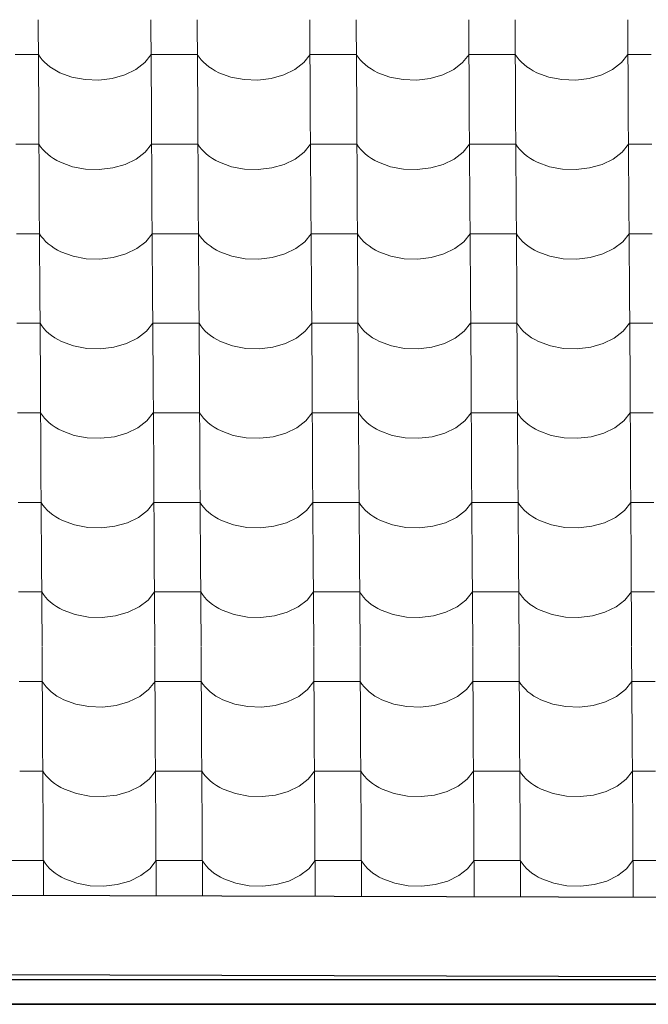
# Model space of a CAD drawing. Header units: millimetres. Extents: x -29001 to 109416, y -1251 to 13451.
# Tile 120 of 163: x -7593 to -6940, y 6987 to 8009. Entities that reach past the tile are written whole.
import ezdxf

# ---------------------------------------------------------------- set-up
doc = ezdxf.new("R2010")
doc.units = ezdxf.units.MM
doc.header["$MEASUREMENT"] = 0
for name, color, linetype in [('POHLED JIŽNÍ_1_Konstrukce - nosné', 7, 'Continuous'), ('POHLED JIŽNÍ_1_Nové_Konstrukce - krov', 7, 'Continuous'), ('POHLED JIŽNÍ_1_Nové_Konstrukce - střechy a skořepiny', 7, 'Continuous'), ('POHLED JIŽNÍ_1_Nové_Konstrukce - římsy', 7, 'Continuous'), ('POHLED JIŽNÍ_1_Nové_Výplně - Povrchové', 7, 'Continuous')]:
    doc.layers.add(name, color=color, linetype=linetype)

# ---------------------------------------------------------------- blocks, each defined once
blk = doc.blocks.new('*X1', base_point=(-31394.7, -25864.9))
at = {"layer": 'POHLED JIŽNÍ_1_Nové_Výplně - Povrchové', "color": 21, "linetype": 'Continuous', "lineweight": 20, "true_color": 0xffaaaa}
for p, q in [((-7573.4, 8009), (-7572.8, 7916.3)), ((-7456.4, 8009), (-7455.9, 7916.3)), ((-7408.4, 8009), (-7407.8, 7916.3)), ((-7291.4, 8009), (-7290.9, 7916.3)), ((-7243.4, 8009), (-7242.8, 7916.3)), ((-7126.5, 8009), (-7125.9, 7916.3)), ((-7078.4, 8009), (-7077.8, 7916.3)), ((-6961.5, 8009), (-6960.9, 7916.3)), ((-7573.2, 7972.8), (-7597.2, 7972.8)), ((-7573.2, 7972.8), (-7571.3, 7970.1)), ((-7571.3, 7970.1), (-7569.2, 7967.4)), ((-7569.2, 7967.4), (-7566.8, 7964.8)), ((-7566.8, 7964.8), (-7564.1, 7962.3)), ((-7462.8, 7964.5), (-7456.2, 7972.8)), ((-7432.2, 7972.8), (-7456.2, 7972.8)), ((-7408.2, 7972.8), (-7432.2, 7972.8)), ((-7408.2, 7972.8), (-7406.3, 7970.1)), ((-7406.3, 7970.1), (-7404.2, 7967.4)), ((-7404.2, 7967.4), (-7401.8, 7964.8)), ((-7401.8, 7964.8), (-7399.1, 7962.3)), ((-7297.8, 7964.5), (-7291.2, 7972.8)), ((-7267.2, 7972.8), (-7291.2, 7972.8)), ((-7243.2, 7972.8), (-7267.2, 7972.8)), ((-7243.2, 7972.8), (-7241.3, 7970.1)), ((-7241.3, 7970.1), (-7239.2, 7967.4)), ((-7239.2, 7967.4), (-7236.8, 7964.8)), ((-7236.8, 7964.8), (-7234.1, 7962.3)), ((-7132.8, 7964.5), (-7126.2, 7972.8)), ((-7102.2, 7972.8), (-7126.2, 7972.8)), ((-7078.2, 7972.8), (-7102.2, 7972.8)), ((-7078.2, 7972.8), (-7076.3, 7970.1)), ((-7076.3, 7970.1), (-7074.2, 7967.4)), ((-7074.2, 7967.4), (-7071.8, 7964.8)), ((-7071.8, 7964.8), (-7069.1, 7962.3)), ((-6967.8, 7964.5), (-6961.2, 7972.8)), ((-6937.2, 7972.8), (-6961.2, 7972.8)), ((-7564.1, 7962.3), (-7561.1, 7960)), ((-7561.1, 7960), (-7557.9, 7957.8)), ((-7557.9, 7957.8), (-7554.5, 7955.8)), ((-7554.5, 7955.8), (-7550.9, 7953.9)), ((-7483.5, 7951.7), (-7472.1, 7957.3)), ((-7472.1, 7957.3), (-7462.8, 7964.5)), ((-7399.1, 7962.3), (-7396.1, 7960)), ((-7396.1, 7960), (-7392.9, 7957.8)), ((-7392.9, 7957.8), (-7389.5, 7955.8)), ((-7389.5, 7955.8), (-7385.9, 7953.9)), ((-7318.5, 7951.7), (-7307.1, 7957.3)), ((-7307.1, 7957.3), (-7297.8, 7964.5)), ((-7234.1, 7962.3), (-7231.1, 7960)), ((-7231.1, 7960), (-7227.9, 7957.8)), ((-7227.9, 7957.8), (-7224.5, 7955.8)), ((-7224.5, 7955.8), (-7220.9, 7953.9)), ((-7153.5, 7951.7), (-7142.1, 7957.3)), ((-7142.1, 7957.3), (-7132.8, 7964.5)), ((-7069.1, 7962.3), (-7066.1, 7960)), ((-7066.1, 7960), (-7062.9, 7957.8)), ((-7062.9, 7957.8), (-7059.5, 7955.8)), ((-7059.5, 7955.8), (-7055.9, 7953.9)), ((-6988.5, 7951.7), (-6977.1, 7957.3)), ((-6977.1, 7957.3), (-6967.8, 7964.5)), ((-7550.9, 7953.9), (-7538.4, 7949.4)), ((-7538.4, 7949.4), (-7524.7, 7946.8)), ((-7524.7, 7946.8), (-7510.5, 7946.3)), ((-7510.5, 7946.3), (-7496.6, 7948)), ((-7496.6, 7948), (-7483.5, 7951.7)), ((-7385.9, 7953.9), (-7373.4, 7949.4)), ((-7373.4, 7949.4), (-7359.7, 7946.8)), ((-7359.7, 7946.8), (-7345.5, 7946.3)), ((-7345.5, 7946.3), (-7331.6, 7948)), ((-7331.6, 7948), (-7318.5, 7951.7)), ((-7220.9, 7953.9), (-7208.4, 7949.4)), ((-7208.4, 7949.4), (-7194.7, 7946.8)), ((-7194.7, 7946.8), (-7180.5, 7946.3)), ((-7180.5, 7946.3), (-7166.6, 7948)), ((-7166.6, 7948), (-7153.5, 7951.7)), ((-7055.9, 7953.9), (-7043.4, 7949.4)), ((-7043.4, 7949.4), (-7029.7, 7946.8)), ((-7029.7, 7946.8), (-7015.5, 7946.3)), ((-7015.5, 7946.3), (-7001.6, 7948)), ((-7001.6, 7948), (-6988.5, 7951.7)), ((-7572.8, 7916), (-7572.2, 7823.3)), ((-7455.9, 7916), (-7455.3, 7823.3)), ((-7407.8, 7916), (-7407.2, 7823.3)), ((-7290.9, 7916), (-7290.3, 7823.3)), ((-7242.8, 7916), (-7242.3, 7823.3)), ((-7125.9, 7916), (-7125.3, 7823.3)), ((-7077.8, 7916), (-7077.3, 7823.3)), ((-6960.9, 7916), (-6960.3, 7823.3)), ((-7572.6, 7879.8), (-7596.6, 7879.8)), ((-7572.6, 7879.8), (-7570.8, 7877)), ((-7570.8, 7877), (-7568.6, 7874.3)), ((-7568.6, 7874.3), (-7566.2, 7871.8)), ((-7462.3, 7871.4), (-7455.6, 7879.8)), ((-7431.6, 7879.8), (-7455.6, 7879.8)), ((-7407.6, 7879.8), (-7431.6, 7879.8)), ((-7407.6, 7879.8), (-7405.8, 7877)), ((-7405.8, 7877), (-7403.6, 7874.3)), ((-7403.6, 7874.3), (-7401.2, 7871.8)), ((-7297.3, 7871.4), (-7290.6, 7879.8)), ((-7266.6, 7879.8), (-7290.6, 7879.8)), ((-7242.6, 7879.8), (-7266.6, 7879.8)), ((-7242.6, 7879.8), (-7240.8, 7877)), ((-7240.8, 7877), (-7238.6, 7874.3)), ((-7238.6, 7874.3), (-7236.2, 7871.8)), ((-7132.3, 7871.4), (-7125.6, 7879.8)), ((-7101.6, 7879.8), (-7125.6, 7879.8)), ((-7077.6, 7879.8), (-7101.6, 7879.8)), ((-7077.6, 7879.8), (-7075.8, 7877)), ((-7075.8, 7877), (-7073.6, 7874.3)), ((-7073.6, 7874.3), (-7071.2, 7871.8)), ((-6967.3, 7871.4), (-6960.6, 7879.8)), ((-6936.6, 7879.8), (-6960.6, 7879.8)), ((-7566.2, 7871.8), (-7563.5, 7869.3)), ((-7563.5, 7869.3), (-7560.5, 7867)), ((-7560.5, 7867), (-7557.3, 7864.8)), ((-7557.3, 7864.8), (-7553.9, 7862.8)), ((-7553.9, 7862.8), (-7550.3, 7860.9)), ((-7483, 7858.7), (-7471.5, 7864.3)), ((-7471.5, 7864.3), (-7462.3, 7871.4)), ((-7401.2, 7871.8), (-7398.5, 7869.3)), ((-7398.5, 7869.3), (-7395.5, 7867)), ((-7395.5, 7867), (-7392.3, 7864.8)), ((-7392.3, 7864.8), (-7388.9, 7862.8)), ((-7388.9, 7862.8), (-7385.3, 7860.9)), ((-7318, 7858.7), (-7306.5, 7864.3)), ((-7306.5, 7864.3), (-7297.3, 7871.4)), ((-7236.2, 7871.8), (-7233.5, 7869.3)), ((-7233.5, 7869.3), (-7230.6, 7867)), ((-7230.6, 7867), (-7227.4, 7864.8)), ((-7227.4, 7864.8), (-7223.9, 7862.8)), ((-7223.9, 7862.8), (-7220.3, 7860.9)), ((-7153, 7858.7), (-7141.5, 7864.3)), ((-7141.5, 7864.3), (-7132.3, 7871.4)), ((-7071.2, 7871.8), (-7068.5, 7869.3)), ((-7068.5, 7869.3), (-7065.6, 7867)), ((-7065.6, 7867), (-7062.4, 7864.8)), ((-7062.4, 7864.8), (-7058.9, 7862.8)), ((-7058.9, 7862.8), (-7055.3, 7860.9)), ((-6988, 7858.7), (-6976.5, 7864.3)), ((-6976.5, 7864.3), (-6967.3, 7871.4)), ((-7550.3, 7860.9), (-7537.8, 7856.3)), ((-7537.8, 7856.3), (-7524.1, 7853.8)), ((-7524.1, 7853.8), (-7510, 7853.3)), ((-7510, 7853.3), (-7496, 7855)), ((-7496, 7855), (-7483, 7858.7)), ((-7385.3, 7860.9), (-7372.8, 7856.3)), ((-7372.8, 7856.3), (-7359.1, 7853.8)), ((-7359.1, 7853.8), (-7345, 7853.3)), ((-7345, 7853.3), (-7331, 7855)), ((-7331, 7855), (-7318, 7858.7)), ((-7220.3, 7860.9), (-7207.8, 7856.3)), ((-7207.8, 7856.3), (-7194.1, 7853.8)), ((-7194.1, 7853.8), (-7180, 7853.3)), ((-7180, 7853.3), (-7166, 7855)), ((-7166, 7855), (-7153, 7858.7)), ((-7055.3, 7860.9), (-7042.8, 7856.3)), ((-7042.8, 7856.3), (-7029.1, 7853.8)), ((-7029.1, 7853.8), (-7015, 7853.3)), ((-7015, 7853.3), (-7001, 7855)), ((-7001, 7855), (-6988, 7858.7)), ((-7572.2, 7823), (-7571.7, 7730.3)), ((-7455.3, 7823), (-7454.7, 7730.3)), ((-7407.2, 7823), (-7406.7, 7730.3)), ((-7290.3, 7823), (-7289.7, 7730.3)), ((-7242.3, 7823), (-7241.7, 7730.3)), ((-7125.3, 7823), (-7124.7, 7730.3)), ((-7077.3, 7823), (-7076.7, 7730.3)), ((-6960.3, 7823), (-6959.7, 7730.3)), ((-7572, 7786.8), (-7596, 7786.8)), ((-7572, 7786.8), (-7570.2, 7784)), ((-7570.2, 7784), (-7568, 7781.3)), ((-7568, 7781.3), (-7565.6, 7778.7)), ((-7461.7, 7778.4), (-7455.1, 7786.8)), ((-7431, 7786.8), (-7455.1, 7786.8)), ((-7407, 7786.8), (-7431, 7786.8)), ((-7407, 7786.8), (-7405.2, 7784)), ((-7405.2, 7784), (-7403, 7781.3)), ((-7403, 7781.3), (-7400.6, 7778.7)), ((-7296.7, 7778.4), (-7290.1, 7786.8)), ((-7266, 7786.8), (-7290.1, 7786.8)), ((-7242, 7786.8), (-7266, 7786.8)), ((-7242, 7786.8), (-7240.2, 7784)), ((-7240.2, 7784), (-7238, 7781.3)), ((-7238, 7781.3), (-7235.6, 7778.7)), ((-7131.7, 7778.4), (-7125.1, 7786.8)), ((-7101, 7786.8), (-7125.1, 7786.8)), ((-7077, 7786.8), (-7101, 7786.8)), ((-7077, 7786.8), (-7075.2, 7784)), ((-7075.2, 7784), (-7073, 7781.3)), ((-7073, 7781.3), (-7070.6, 7778.7)), ((-6966.7, 7778.4), (-6960.1, 7786.8)), ((-6936, 7786.8), (-6960.1, 7786.8)), ((-7565.6, 7778.7), (-7562.9, 7776.3)), ((-7562.9, 7776.3), (-7560, 7774)), ((-7560, 7774), (-7556.8, 7771.8)), ((-7556.8, 7771.8), (-7553.3, 7769.8)), ((-7482.4, 7765.7), (-7470.9, 7771.3)), ((-7470.9, 7771.3), (-7461.7, 7778.4)), ((-7400.6, 7778.7), (-7397.9, 7776.3)), ((-7397.9, 7776.3), (-7395, 7774)), ((-7395, 7774), (-7391.8, 7771.8)), ((-7391.8, 7771.8), (-7388.3, 7769.8)), ((-7317.4, 7765.7), (-7305.9, 7771.3)), ((-7305.9, 7771.3), (-7296.7, 7778.4)), ((-7235.6, 7778.7), (-7232.9, 7776.3)), ((-7232.9, 7776.3), (-7230, 7774)), ((-7230, 7774), (-7226.8, 7771.8)), ((-7226.8, 7771.8), (-7223.3, 7769.8)), ((-7152.4, 7765.7), (-7140.9, 7771.3)), ((-7140.9, 7771.3), (-7131.7, 7778.4)), ((-7070.6, 7778.7), (-7067.9, 7776.3)), ((-7067.9, 7776.3), (-7065, 7774)), ((-7065, 7774), (-7061.8, 7771.8)), ((-7061.8, 7771.8), (-7058.3, 7769.8)), ((-6987.4, 7765.7), (-6975.9, 7771.3)), ((-6975.9, 7771.3), (-6966.7, 7778.4)), ((-7553.3, 7769.8), (-7549.7, 7767.9)), ((-7549.7, 7767.9), (-7537.2, 7763.3)), ((-7537.2, 7763.3), (-7523.6, 7760.8)), ((-7523.6, 7760.8), (-7509.4, 7760.3)), ((-7509.4, 7760.3), (-7495.4, 7762)), ((-7495.4, 7762), (-7482.4, 7765.7)), ((-7388.3, 7769.8), (-7384.7, 7767.9)), ((-7384.7, 7767.9), (-7372.2, 7763.3)), ((-7372.2, 7763.3), (-7358.6, 7760.8)), ((-7358.6, 7760.8), (-7344.4, 7760.3)), ((-7344.4, 7760.3), (-7330.4, 7762)), ((-7330.4, 7762), (-7317.4, 7765.7)), ((-7223.3, 7769.8), (-7219.7, 7767.9)), ((-7219.7, 7767.9), (-7207.2, 7763.3)), ((-7207.2, 7763.3), (-7193.6, 7760.8)), ((-7193.6, 7760.8), (-7179.4, 7760.3)), ((-7179.4, 7760.3), (-7165.4, 7762)), ((-7165.4, 7762), (-7152.4, 7765.7)), ((-7058.3, 7769.8), (-7054.7, 7767.9)), ((-7054.7, 7767.9), (-7042.2, 7763.3)), ((-7042.2, 7763.3), (-7028.6, 7760.8)), ((-7028.6, 7760.8), (-7014.4, 7760.3)), ((-7014.4, 7760.3), (-7000.4, 7762)), ((-7000.4, 7762), (-6987.4, 7765.7)), ((-7571.7, 7730), (-7571.1, 7637.3)), ((-7454.7, 7730), (-7454.1, 7637.3)), ((-7406.7, 7730), (-7406.1, 7637.3)), ((-7289.7, 7730), (-7289.1, 7637.3)), ((-7241.7, 7730), (-7241.1, 7637.3)), ((-7124.7, 7730), (-7124.1, 7637.3)), ((-7076.7, 7730), (-7076.1, 7637.3)), ((-6959.7, 7730), (-6959.1, 7637.3)), ((-7571.4, 7693.8), (-7595.5, 7693.8)), ((-7571.4, 7693.8), (-7569.6, 7691)), ((-7569.6, 7691), (-7567.5, 7688.3)), ((-7461.1, 7685.4), (-7454.5, 7693.8)), ((-7430.5, 7693.8), (-7454.5, 7693.8)), ((-7406.4, 7693.8), (-7430.5, 7693.8)), ((-7406.4, 7693.8), (-7404.6, 7691)), ((-7404.6, 7691), (-7402.5, 7688.3)), ((-7296.1, 7685.4), (-7289.5, 7693.8)), ((-7265.5, 7693.8), (-7289.5, 7693.8)), ((-7241.4, 7693.8), (-7265.5, 7693.8)), ((-7241.4, 7693.8), (-7239.6, 7691)), ((-7239.6, 7691), (-7237.5, 7688.3)), ((-7131.1, 7685.4), (-7124.5, 7693.8)), ((-7100.5, 7693.8), (-7124.5, 7693.8)), ((-7076.4, 7693.8), (-7100.5, 7693.8)), ((-7076.4, 7693.8), (-7074.6, 7691)), ((-7074.6, 7691), (-7072.5, 7688.3)), ((-6966.1, 7685.4), (-6959.5, 7693.8)), ((-6935.5, 7693.8), (-6959.5, 7693.8)), ((-7567.5, 7688.3), (-7565, 7685.7)), ((-7565, 7685.7), (-7562.3, 7683.3)), ((-7562.3, 7683.3), (-7559.4, 7680.9)), ((-7559.4, 7680.9), (-7556.2, 7678.8)), ((-7556.2, 7678.8), (-7552.8, 7676.8)), ((-7470.4, 7678.3), (-7461.1, 7685.4)), ((-7402.5, 7688.3), (-7400, 7685.7)), ((-7400, 7685.7), (-7397.3, 7683.3)), ((-7397.3, 7683.3), (-7394.4, 7680.9)), ((-7394.4, 7680.9), (-7391.2, 7678.8)), ((-7391.2, 7678.8), (-7387.8, 7676.8)), ((-7305.4, 7678.3), (-7296.1, 7685.4)), ((-7237.5, 7688.3), (-7235, 7685.7)), ((-7235, 7685.7), (-7232.3, 7683.3)), ((-7232.3, 7683.3), (-7229.4, 7680.9)), ((-7229.4, 7680.9), (-7226.2, 7678.8)), ((-7226.2, 7678.8), (-7222.8, 7676.8)), ((-7140.4, 7678.3), (-7131.1, 7685.4)), ((-7072.5, 7688.3), (-7070, 7685.7)), ((-7070, 7685.7), (-7067.3, 7683.3)), ((-7067.3, 7683.3), (-7064.4, 7680.9)), ((-7064.4, 7680.9), (-7061.2, 7678.8)), ((-7061.2, 7678.8), (-7057.8, 7676.8)), ((-6975.4, 7678.3), (-6966.1, 7685.4)), ((-7552.8, 7676.8), (-7549.1, 7674.9)), ((-7549.1, 7674.9), (-7536.7, 7670.3)), ((-7536.7, 7670.3), (-7523, 7667.7)), ((-7508.8, 7667.3), (-7494.8, 7668.9)), ((-7494.8, 7668.9), (-7481.8, 7672.7)), ((-7481.8, 7672.7), (-7470.4, 7678.3)), ((-7387.8, 7676.8), (-7384.1, 7674.9)), ((-7384.1, 7674.9), (-7371.7, 7670.3)), ((-7371.7, 7670.3), (-7358, 7667.7)), ((-7343.8, 7667.3), (-7329.8, 7668.9)), ((-7329.8, 7668.9), (-7316.8, 7672.7)), ((-7316.8, 7672.7), (-7305.4, 7678.3)), ((-7222.8, 7676.8), (-7219.1, 7674.9)), ((-7219.1, 7674.9), (-7206.7, 7670.3)), ((-7206.7, 7670.3), (-7193, 7667.7)), ((-7178.8, 7667.3), (-7164.8, 7668.9)), ((-7164.8, 7668.9), (-7151.8, 7672.7)), ((-7151.8, 7672.7), (-7140.4, 7678.3)), ((-7057.8, 7676.8), (-7054.1, 7674.9)), ((-7054.1, 7674.9), (-7041.7, 7670.3)), ((-7041.7, 7670.3), (-7028, 7667.7)), ((-7013.8, 7667.3), (-6999.8, 7668.9)), ((-6999.8, 7668.9), (-6986.8, 7672.7)), ((-6986.8, 7672.7), (-6975.4, 7678.3)), ((-7523, 7667.7), (-7508.8, 7667.3)), ((-7358, 7667.7), (-7343.8, 7667.3)), ((-7193, 7667.7), (-7178.8, 7667.3)), ((-7028, 7667.7), (-7013.8, 7667.3)), ((-7571.1, 7637), (-7570.5, 7544.3)), ((-7454.1, 7637), (-7453.5, 7544.3)), ((-7406.1, 7637), (-7405.5, 7544.3)), ((-7289.1, 7637), (-7288.5, 7544.3)), ((-7241.1, 7637), (-7240.5, 7544.3)), ((-7124.1, 7637), (-7123.5, 7544.3)), ((-7076.1, 7637), (-7075.5, 7544.3)), ((-6959.1, 7637), (-6958.5, 7544.3)), ((-7570.9, 7600.8), (-7594.9, 7600.8)), ((-7570.9, 7600.8), (-7569, 7598)), ((-7569, 7598), (-7566.9, 7595.3)), ((-7460.5, 7592.4), (-7453.9, 7600.8)), ((-7429.9, 7600.8), (-7453.9, 7600.8)), ((-7405.9, 7600.8), (-7429.9, 7600.8)), ((-7405.9, 7600.8), (-7404, 7598)), ((-7404, 7598), (-7401.9, 7595.3)), ((-7295.5, 7592.4), (-7288.9, 7600.8)), ((-7264.9, 7600.8), (-7288.9, 7600.8)), ((-7240.9, 7600.8), (-7264.9, 7600.8)), ((-7240.9, 7600.8), (-7239, 7598)), ((-7239, 7598), (-7236.9, 7595.3)), ((-7130.5, 7592.4), (-7123.9, 7600.8)), ((-7099.9, 7600.8), (-7123.9, 7600.8)), ((-7075.9, 7600.8), (-7099.9, 7600.8)), ((-7075.9, 7600.8), (-7074, 7598)), ((-7074, 7598), (-7071.9, 7595.3)), ((-6965.5, 7592.4), (-6958.9, 7600.8)), ((-6934.9, 7600.8), (-6958.9, 7600.8)), ((-7566.9, 7595.3), (-7564.5, 7592.7)), ((-7564.5, 7592.7), (-7561.8, 7590.3)), ((-7561.8, 7590.3), (-7558.8, 7587.9)), ((-7558.8, 7587.9), (-7555.6, 7585.8)), ((-7469.8, 7585.2), (-7460.5, 7592.4)), ((-7401.9, 7595.3), (-7399.5, 7592.7)), ((-7399.5, 7592.7), (-7396.8, 7590.3)), ((-7396.8, 7590.3), (-7393.8, 7587.9)), ((-7393.8, 7587.9), (-7390.6, 7585.8)), ((-7304.8, 7585.2), (-7295.5, 7592.4)), ((-7236.9, 7595.3), (-7234.5, 7592.7)), ((-7234.5, 7592.7), (-7231.8, 7590.3)), ((-7231.8, 7590.3), (-7228.8, 7587.9)), ((-7228.8, 7587.9), (-7225.6, 7585.8)), ((-7139.8, 7585.2), (-7130.5, 7592.4)), ((-7071.9, 7595.3), (-7069.5, 7592.7)), ((-7069.5, 7592.7), (-7066.8, 7590.3)), ((-7066.8, 7590.3), (-7063.8, 7587.9)), ((-7063.8, 7587.9), (-7060.6, 7585.8)), ((-6974.8, 7585.2), (-6965.5, 7592.4)), ((-7555.6, 7585.8), (-7552.2, 7583.7)), ((-7552.2, 7583.7), (-7548.5, 7581.9)), ((-7548.5, 7581.9), (-7536.1, 7577.3)), ((-7536.1, 7577.3), (-7522.4, 7574.7)), ((-7494.3, 7575.9), (-7481.2, 7579.7)), ((-7481.2, 7579.7), (-7469.8, 7585.2)), ((-7390.6, 7585.8), (-7387.2, 7583.7)), ((-7387.2, 7583.7), (-7383.5, 7581.9)), ((-7383.5, 7581.9), (-7371.1, 7577.3)), ((-7371.1, 7577.3), (-7357.4, 7574.7)), ((-7329.3, 7575.9), (-7316.2, 7579.7)), ((-7316.2, 7579.7), (-7304.8, 7585.2)), ((-7225.6, 7585.8), (-7222.2, 7583.7)), ((-7222.2, 7583.7), (-7218.6, 7581.9)), ((-7218.6, 7581.9), (-7206.1, 7577.3)), ((-7206.1, 7577.3), (-7192.4, 7574.7)), ((-7164.3, 7575.9), (-7151.2, 7579.7)), ((-7151.2, 7579.7), (-7139.8, 7585.2)), ((-7060.6, 7585.8), (-7057.2, 7583.7)), ((-7057.2, 7583.7), (-7053.6, 7581.9)), ((-7053.6, 7581.9), (-7041.1, 7577.3)), ((-7041.1, 7577.3), (-7027.4, 7574.7)), ((-6999.3, 7575.9), (-6986.2, 7579.7)), ((-6986.2, 7579.7), (-6974.8, 7585.2)), ((-7522.4, 7574.7), (-7508.2, 7574.3)), ((-7508.2, 7574.3), (-7494.3, 7575.9)), ((-7357.4, 7574.7), (-7343.2, 7574.3)), ((-7343.2, 7574.3), (-7329.3, 7575.9)), ((-7192.4, 7574.7), (-7178.2, 7574.3)), ((-7178.2, 7574.3), (-7164.3, 7575.9)), ((-7027.4, 7574.7), (-7013.2, 7574.3)), ((-7013.2, 7574.3), (-6999.3, 7575.9)), ((-7570.5, 7544), (-7569.9, 7451.3)), ((-7453.5, 7544), (-7453, 7451.3)), ((-7405.5, 7544), (-7404.9, 7451.3)), ((-7288.5, 7544), (-7288, 7451.3)), ((-7240.5, 7544), (-7239.9, 7451.3)), ((-7123.5, 7544), (-7123, 7451.3)), ((-7075.5, 7544), (-7074.9, 7451.3)), ((-6958.5, 7544), (-6958, 7451.3)), ((-7570.3, 7507.8), (-7594.3, 7507.8)), ((-7570.3, 7507.8), (-7568.4, 7505)), ((-7568.4, 7505), (-7566.3, 7502.3)), ((-7459.9, 7499.4), (-7453.3, 7507.8)), ((-7429.3, 7507.8), (-7453.3, 7507.8)), ((-7405.3, 7507.8), (-7429.3, 7507.8)), ((-7405.3, 7507.8), (-7403.4, 7505)), ((-7403.4, 7505), (-7401.3, 7502.3)), ((-7294.9, 7499.4), (-7288.3, 7507.8)), ((-7264.3, 7507.8), (-7288.3, 7507.8)), ((-7240.3, 7507.8), (-7264.3, 7507.8)), ((-7240.3, 7507.8), (-7238.4, 7505)), ((-7238.4, 7505), (-7236.3, 7502.3)), ((-7129.9, 7499.4), (-7123.3, 7507.8)), ((-7099.3, 7507.8), (-7123.3, 7507.8)), ((-7075.3, 7507.8), (-7099.3, 7507.8)), ((-7075.3, 7507.8), (-7073.4, 7505)), ((-7073.4, 7505), (-7071.3, 7502.3)), ((-6964.9, 7499.4), (-6958.3, 7507.8)), ((-6934.3, 7507.8), (-6958.3, 7507.8)), ((-7566.3, 7502.3), (-7563.9, 7499.7)), ((-7563.9, 7499.7), (-7561.2, 7497.3)), ((-7561.2, 7497.3), (-7558.2, 7494.9)), ((-7558.2, 7494.9), (-7555, 7492.8)), ((-7469.2, 7492.2), (-7459.9, 7499.4)), ((-7401.3, 7502.3), (-7398.9, 7499.7)), ((-7398.9, 7499.7), (-7396.2, 7497.3)), ((-7396.2, 7497.3), (-7393.2, 7494.9)), ((-7393.2, 7494.9), (-7390, 7492.8)), ((-7304.2, 7492.2), (-7294.9, 7499.4)), ((-7236.3, 7502.3), (-7233.9, 7499.7)), ((-7233.9, 7499.7), (-7231.2, 7497.3)), ((-7231.2, 7497.3), (-7228.2, 7494.9)), ((-7228.2, 7494.9), (-7225, 7492.8)), ((-7139.2, 7492.2), (-7129.9, 7499.4)), ((-7071.3, 7502.3), (-7068.9, 7499.7)), ((-7068.9, 7499.7), (-7066.2, 7497.3)), ((-7066.2, 7497.3), (-7063.2, 7494.9)), ((-7063.2, 7494.9), (-7060, 7492.8)), ((-6974.2, 7492.2), (-6964.9, 7499.4)), ((-7555, 7492.8), (-7551.6, 7490.7)), ((-7551.6, 7490.7), (-7548, 7488.9)), ((-7548, 7488.9), (-7535.5, 7484.3)), ((-7535.5, 7484.3), (-7521.8, 7481.7)), ((-7493.7, 7482.9), (-7480.6, 7486.6)), ((-7480.6, 7486.6), (-7469.2, 7492.2)), ((-7390, 7492.8), (-7386.6, 7490.7)), ((-7386.6, 7490.7), (-7383, 7488.9)), ((-7383, 7488.9), (-7370.5, 7484.3)), ((-7370.5, 7484.3), (-7356.8, 7481.7)), ((-7328.7, 7482.9), (-7315.6, 7486.6)), ((-7315.6, 7486.6), (-7304.2, 7492.2)), ((-7225, 7492.8), (-7221.6, 7490.7)), ((-7221.6, 7490.7), (-7218, 7488.9)), ((-7218, 7488.9), (-7205.5, 7484.3)), ((-7205.5, 7484.3), (-7191.8, 7481.7)), ((-7163.7, 7482.9), (-7150.6, 7486.6)), ((-7150.6, 7486.6), (-7139.2, 7492.2)), ((-7060, 7492.8), (-7056.6, 7490.7)), ((-7056.6, 7490.7), (-7053, 7488.9)), ((-7053, 7488.9), (-7040.5, 7484.3)), ((-7040.5, 7484.3), (-7026.8, 7481.7)), ((-6998.7, 7482.9), (-6985.6, 7486.6)), ((-6985.6, 7486.6), (-6974.2, 7492.2)), ((-7521.8, 7481.7), (-7507.6, 7481.3)), ((-7507.6, 7481.3), (-7493.7, 7482.9)), ((-7356.8, 7481.7), (-7342.6, 7481.3)), ((-7342.6, 7481.3), (-7328.7, 7482.9)), ((-7191.8, 7481.7), (-7177.6, 7481.3)), ((-7177.6, 7481.3), (-7163.7, 7482.9)), ((-7026.8, 7481.7), (-7012.6, 7481.3)), ((-7012.6, 7481.3), (-6998.7, 7482.9)), ((-7569.9, 7450.9), (-7569.3, 7358.3)), ((-7453, 7450.9), (-7452.4, 7358.3)), ((-7404.9, 7450.9), (-7404.3, 7358.3)), ((-7288, 7450.9), (-7287.4, 7358.3)), ((-7239.9, 7450.9), (-7239.3, 7358.3)), ((-7123, 7450.9), (-7122.4, 7358.3)), ((-7074.9, 7450.9), (-7074.3, 7358.3)), ((-6958, 7450.9), (-6957.4, 7358.3)), ((-7569.7, 7414.8), (-7593.7, 7414.8)), ((-7569.7, 7414.8), (-7567.9, 7412)), ((-7459.3, 7406.4), (-7452.7, 7414.8)), ((-7428.7, 7414.8), (-7452.7, 7414.8)), ((-7404.7, 7414.8), (-7428.7, 7414.8)), ((-7404.7, 7414.8), (-7402.9, 7412)), ((-7294.3, 7406.4), (-7287.7, 7414.8)), ((-7263.7, 7414.8), (-7287.7, 7414.8)), ((-7239.7, 7414.8), (-7263.7, 7414.8)), ((-7239.7, 7414.8), (-7237.9, 7412)), ((-7129.4, 7406.4), (-7122.7, 7414.8)), ((-7098.7, 7414.8), (-7122.7, 7414.8)), ((-7074.7, 7414.8), (-7098.7, 7414.8)), ((-7074.7, 7414.8), (-7072.9, 7412)), ((-6964.4, 7406.4), (-6957.7, 7414.8)), ((-6933.7, 7414.8), (-6957.7, 7414.8)), ((-7567.9, 7412), (-7565.7, 7409.3)), ((-7565.7, 7409.3), (-7563.3, 7406.7)), ((-7563.3, 7406.7), (-7560.6, 7404.2)), ((-7560.6, 7404.2), (-7557.6, 7401.9)), ((-7468.6, 7399.2), (-7459.3, 7406.4)), ((-7402.9, 7412), (-7400.7, 7409.3)), ((-7400.7, 7409.3), (-7398.3, 7406.7)), ((-7398.3, 7406.7), (-7395.6, 7404.2)), ((-7395.6, 7404.2), (-7392.6, 7401.9)), ((-7303.6, 7399.2), (-7294.3, 7406.4)), ((-7237.9, 7412), (-7235.7, 7409.3)), ((-7235.7, 7409.3), (-7233.3, 7406.7)), ((-7233.3, 7406.7), (-7230.6, 7404.2)), ((-7230.6, 7404.2), (-7227.6, 7401.9)), ((-7138.6, 7399.2), (-7129.4, 7406.4)), ((-7072.9, 7412), (-7070.7, 7409.3)), ((-7070.7, 7409.3), (-7068.3, 7406.7)), ((-7068.3, 7406.7), (-7065.6, 7404.2)), ((-7065.6, 7404.2), (-7062.6, 7401.9)), ((-6973.6, 7399.2), (-6964.4, 7406.4)), ((-7557.6, 7401.9), (-7554.4, 7399.7)), ((-7554.4, 7399.7), (-7551, 7397.7)), ((-7551, 7397.7), (-7547.4, 7395.9)), ((-7547.4, 7395.9), (-7534.9, 7391.3)), ((-7493.1, 7389.9), (-7480.1, 7393.6)), ((-7480.1, 7393.6), (-7468.6, 7399.2)), ((-7392.6, 7401.9), (-7389.4, 7399.7)), ((-7389.4, 7399.7), (-7386, 7397.7)), ((-7386, 7397.7), (-7382.4, 7395.9)), ((-7382.4, 7395.9), (-7369.9, 7391.3)), ((-7328.1, 7389.9), (-7315.1, 7393.6)), ((-7315.1, 7393.6), (-7303.6, 7399.2)), ((-7227.6, 7401.9), (-7224.4, 7399.7)), ((-7224.4, 7399.7), (-7221, 7397.7)), ((-7221, 7397.7), (-7217.4, 7395.9)), ((-7217.4, 7395.9), (-7204.9, 7391.3)), ((-7163.1, 7389.9), (-7150.1, 7393.6)), ((-7150.1, 7393.6), (-7138.6, 7399.2)), ((-7062.6, 7401.9), (-7059.4, 7399.7)), ((-7059.4, 7399.7), (-7056, 7397.7)), ((-7056, 7397.7), (-7052.4, 7395.9)), ((-7052.4, 7395.9), (-7039.9, 7391.3)), ((-6998.1, 7389.9), (-6985.1, 7393.6)), ((-6985.1, 7393.6), (-6973.6, 7399.2)), ((-7534.9, 7391.3), (-7521.2, 7388.7)), ((-7521.2, 7388.7), (-7507.1, 7388.2)), ((-7507.1, 7388.2), (-7493.1, 7389.9)), ((-7369.9, 7391.3), (-7356.2, 7388.7)), ((-7356.2, 7388.7), (-7342.1, 7388.2)), ((-7342.1, 7388.2), (-7328.1, 7389.9)), ((-7204.9, 7391.3), (-7191.2, 7388.7)), ((-7191.2, 7388.7), (-7177.1, 7388.2)), ((-7177.1, 7388.2), (-7163.1, 7389.9)), ((-7039.9, 7391.3), (-7026.2, 7388.7)), ((-7026.2, 7388.7), (-7012.1, 7388.2)), ((-7012.1, 7388.2), (-6998.1, 7389.9)), ((-7569.3, 7357.9), (-7568.8, 7265.3)), ((-7452.4, 7357.9), (-7451.8, 7265.3)), ((-7404.3, 7357.9), (-7403.8, 7265.3)), ((-7287.4, 7357.9), (-7286.8, 7265.3)), ((-7239.3, 7357.9), (-7238.8, 7265.3)), ((-7122.4, 7357.9), (-7121.8, 7265.3)), ((-7074.3, 7357.9), (-7073.8, 7265.3)), ((-6957.4, 7357.9), (-6956.8, 7265.3)), ((-7569.1, 7321.8), (-7593.1, 7321.8)), ((-7569.1, 7321.8), (-7567.3, 7319)), ((-7458.8, 7313.4), (-7452.1, 7321.8)), ((-7428.1, 7321.8), (-7452.1, 7321.8)), ((-7404.1, 7321.8), (-7428.1, 7321.8)), ((-7404.1, 7321.8), (-7402.3, 7319)), ((-7293.8, 7313.4), (-7287.2, 7321.8)), ((-7263.1, 7321.8), (-7287.2, 7321.8)), ((-7239.1, 7321.8), (-7263.1, 7321.8)), ((-7239.1, 7321.8), (-7237.3, 7319)), ((-7128.8, 7313.4), (-7122.2, 7321.8)), ((-7098.1, 7321.8), (-7122.2, 7321.8)), ((-7074.1, 7321.8), (-7098.1, 7321.8)), ((-7074.1, 7321.8), (-7072.3, 7319)), ((-6963.8, 7313.4), (-6957.2, 7321.8)), ((-6933.1, 7321.8), (-6957.2, 7321.8)), ((-7567.3, 7319), (-7565.1, 7316.3)), ((-7565.1, 7316.3), (-7562.7, 7313.7)), ((-7562.7, 7313.7), (-7560, 7311.2)), ((-7560, 7311.2), (-7557.1, 7308.9)), ((-7468, 7306.2), (-7458.8, 7313.4)), ((-7402.3, 7319), (-7400.1, 7316.3)), ((-7400.1, 7316.3), (-7397.7, 7313.7)), ((-7397.7, 7313.7), (-7395, 7311.2)), ((-7395, 7311.2), (-7392.1, 7308.9)), ((-7303, 7306.2), (-7293.8, 7313.4)), ((-7237.3, 7319), (-7235.1, 7316.3)), ((-7235.1, 7316.3), (-7232.7, 7313.7)), ((-7232.7, 7313.7), (-7230, 7311.2)), ((-7230, 7311.2), (-7227.1, 7308.9)), ((-7138, 7306.2), (-7128.8, 7313.4)), ((-7072.3, 7319), (-7070.1, 7316.3)), ((-7070.1, 7316.3), (-7067.7, 7313.7)), ((-7067.7, 7313.7), (-7065, 7311.2)), ((-7065, 7311.2), (-7062.1, 7308.9)), ((-6973, 7306.2), (-6963.8, 7313.4)), ((-7557.1, 7308.9), (-7553.9, 7306.7)), ((-7553.9, 7306.7), (-7550.4, 7304.7)), ((-7550.4, 7304.7), (-7546.8, 7302.9)), ((-7546.8, 7302.9), (-7534.3, 7298.3)), ((-7492.5, 7296.9), (-7479.5, 7300.6)), ((-7479.5, 7300.6), (-7468, 7306.2)), ((-7392.1, 7308.9), (-7388.9, 7306.7)), ((-7388.9, 7306.7), (-7385.4, 7304.7)), ((-7385.4, 7304.7), (-7381.8, 7302.9)), ((-7381.8, 7302.9), (-7369.3, 7298.3)), ((-7327.5, 7296.9), (-7314.5, 7300.6)), ((-7314.5, 7300.6), (-7303, 7306.2)), ((-7227.1, 7308.9), (-7223.9, 7306.7)), ((-7223.9, 7306.7), (-7220.4, 7304.7)), ((-7220.4, 7304.7), (-7216.8, 7302.9)), ((-7216.8, 7302.9), (-7204.3, 7298.3)), ((-7162.5, 7296.9), (-7149.5, 7300.6)), ((-7149.5, 7300.6), (-7138, 7306.2)), ((-7062.1, 7308.9), (-7058.9, 7306.7)), ((-7058.9, 7306.7), (-7055.4, 7304.7)), ((-7055.4, 7304.7), (-7051.8, 7302.9)), ((-7051.8, 7302.9), (-7039.3, 7298.3)), ((-6997.5, 7296.9), (-6984.5, 7300.6)), ((-6984.5, 7300.6), (-6973, 7306.2)), ((-7534.3, 7298.3), (-7520.7, 7295.7)), ((-7520.7, 7295.7), (-7506.5, 7295.2)), ((-7506.5, 7295.2), (-7492.5, 7296.9)), ((-7369.3, 7298.3), (-7355.7, 7295.7)), ((-7355.7, 7295.7), (-7341.5, 7295.2)), ((-7341.5, 7295.2), (-7327.5, 7296.9)), ((-7204.3, 7298.3), (-7190.7, 7295.7)), ((-7190.7, 7295.7), (-7176.5, 7295.2)), ((-7176.5, 7295.2), (-7162.5, 7296.9)), ((-7039.3, 7298.3), (-7025.7, 7295.7)), ((-7025.7, 7295.7), (-7011.5, 7295.2)), ((-7011.5, 7295.2), (-6997.5, 7296.9)), ((-7568.8, 7264.9), (-7568.2, 7172.3)), ((-7451.8, 7264.9), (-7451.2, 7172.3)), ((-7403.8, 7264.9), (-7403.2, 7172.3)), ((-7286.8, 7264.9), (-7286.2, 7172.3)), ((-7238.8, 7264.9), (-7238.2, 7172.3)), ((-7121.8, 7264.9), (-7121.2, 7172.3)), ((-7073.8, 7264.9), (-7073.2, 7172.3)), ((-6956.8, 7264.9), (-6956.2, 7172.3)), ((-7568.5, 7228.8), (-7592.5, 7228.8)), ((-7568.5, 7228.8), (-7566.7, 7226)), ((-7458.2, 7220.4), (-7451.6, 7228.8)), ((-7427.5, 7228.8), (-7451.6, 7228.8)), ((-7403.5, 7228.8), (-7427.5, 7228.8)), ((-7403.5, 7228.8), (-7401.7, 7226)), ((-7293.2, 7220.4), (-7286.6, 7228.8)), ((-7262.6, 7228.8), (-7286.6, 7228.8)), ((-7238.5, 7228.8), (-7262.6, 7228.8)), ((-7238.5, 7228.8), (-7236.7, 7226)), ((-7128.2, 7220.4), (-7121.6, 7228.8)), ((-7097.6, 7228.8), (-7121.6, 7228.8)), ((-7073.5, 7228.8), (-7097.6, 7228.8)), ((-7073.5, 7228.8), (-7071.7, 7226)), ((-6963.2, 7220.4), (-6956.6, 7228.8)), ((-6932.6, 7228.8), (-6956.6, 7228.8)), ((-7566.7, 7226), (-7564.6, 7223.3)), ((-7564.6, 7223.3), (-7562.1, 7220.7)), ((-7562.1, 7220.7), (-7559.4, 7218.2)), ((-7467.4, 7213.2), (-7458.2, 7220.4)), ((-7401.7, 7226), (-7399.6, 7223.3)), ((-7399.6, 7223.3), (-7397.1, 7220.7)), ((-7397.1, 7220.7), (-7394.4, 7218.2)), ((-7302.4, 7213.2), (-7293.2, 7220.4)), ((-7236.7, 7226), (-7234.6, 7223.3)), ((-7234.6, 7223.3), (-7232.1, 7220.7)), ((-7232.1, 7220.7), (-7229.4, 7218.2)), ((-7137.5, 7213.2), (-7128.2, 7220.4)), ((-7071.7, 7226), (-7069.6, 7223.3)), ((-7069.6, 7223.3), (-7067.1, 7220.7)), ((-7067.1, 7220.7), (-7064.4, 7218.2)), ((-6972.5, 7213.2), (-6963.2, 7220.4)), ((-7559.4, 7218.2), (-7556.5, 7215.9)), ((-7556.5, 7215.9), (-7553.3, 7213.7)), ((-7553.3, 7213.7), (-7549.9, 7211.7)), ((-7549.9, 7211.7), (-7546.2, 7209.9)), ((-7546.2, 7209.9), (-7533.7, 7205.3)), ((-7478.9, 7207.6), (-7467.4, 7213.2)), ((-7394.4, 7218.2), (-7391.5, 7215.9)), ((-7391.5, 7215.9), (-7388.3, 7213.7)), ((-7388.3, 7213.7), (-7384.9, 7211.7)), ((-7384.9, 7211.7), (-7381.2, 7209.9)), ((-7381.2, 7209.9), (-7368.7, 7205.3)), ((-7313.9, 7207.6), (-7302.4, 7213.2)), ((-7229.4, 7218.2), (-7226.5, 7215.9)), ((-7226.5, 7215.9), (-7223.3, 7213.7)), ((-7223.3, 7213.7), (-7219.9, 7211.7)), ((-7219.9, 7211.7), (-7216.2, 7209.9)), ((-7216.2, 7209.9), (-7203.8, 7205.3)), ((-7148.9, 7207.6), (-7137.5, 7213.2)), ((-7064.4, 7218.2), (-7061.5, 7215.9)), ((-7061.5, 7215.9), (-7058.3, 7213.7)), ((-7058.3, 7213.7), (-7054.9, 7211.7)), ((-7054.9, 7211.7), (-7051.2, 7209.9)), ((-7051.2, 7209.9), (-7038.8, 7205.3)), ((-6983.9, 7207.6), (-6972.5, 7213.2)), ((-7533.7, 7205.3), (-7520.1, 7202.7)), ((-7520.1, 7202.7), (-7505.9, 7202.2)), ((-7505.9, 7202.2), (-7491.9, 7203.9)), ((-7491.9, 7203.9), (-7478.9, 7207.6)), ((-7368.7, 7205.3), (-7355.1, 7202.7)), ((-7355.1, 7202.7), (-7340.9, 7202.2)), ((-7340.9, 7202.2), (-7326.9, 7203.9)), ((-7326.9, 7203.9), (-7313.9, 7207.6)), ((-7203.8, 7205.3), (-7190.1, 7202.7)), ((-7190.1, 7202.7), (-7175.9, 7202.2)), ((-7175.9, 7202.2), (-7161.9, 7203.9)), ((-7161.9, 7203.9), (-7148.9, 7207.6)), ((-7038.8, 7205.3), (-7025.1, 7202.7)), ((-7025.1, 7202.7), (-7010.9, 7202.2)), ((-7010.9, 7202.2), (-6996.9, 7203.9)), ((-6996.9, 7203.9), (-6983.9, 7207.6)), ((-7568.2, 7171.9), (-7567.7, 7099.7)), ((-7451.2, 7171.9), (-7450.8, 7099.4)), ((-7403.2, 7171.9), (-7402.7, 7099.3)), ((-7286.2, 7171.9), (-7285.8, 7099)), ((-7238.2, 7171.9), (-7237.7, 7098.8)), ((-7121.2, 7171.9), (-7120.8, 7098.5)), ((-7073.2, 7171.9), (-7072.7, 7098.4)), ((-6956.2, 7171.9), (-6955.8, 7098.1)), ((-7592, 7135.8), (-7616, 7135.8)), ((-7567.9, 7135.8), (-7592, 7135.8)), ((-7567.9, 7135.8), (-7566.1, 7133)), ((-7566.1, 7133), (-7564, 7130.3)), ((-7564, 7130.3), (-7561.5, 7127.7)), ((-7561.5, 7127.7), (-7558.8, 7125.2)), ((-7466.9, 7120.2), (-7457.6, 7127.4)), ((-7457.6, 7127.4), (-7451, 7135.8)), ((-7427, 7135.8), (-7451, 7135.8)), ((-7403, 7135.8), (-7427, 7135.8)), ((-7403, 7135.8), (-7401.1, 7133)), ((-7401.1, 7133), (-7399, 7130.3)), ((-7399, 7130.3), (-7396.5, 7127.7)), ((-7396.5, 7127.7), (-7393.9, 7125.2)), ((-7301.9, 7120.2), (-7292.6, 7127.4)), ((-7292.6, 7127.4), (-7286, 7135.8)), ((-7262, 7135.8), (-7286, 7135.8)), ((-7238, 7135.8), (-7262, 7135.8)), ((-7238, 7135.8), (-7236.1, 7133)), ((-7236.1, 7133), (-7234, 7130.3)), ((-7234, 7130.3), (-7231.6, 7127.7)), ((-7231.6, 7127.7), (-7228.9, 7125.2)), ((-7136.9, 7120.2), (-7127.6, 7127.4)), ((-7127.6, 7127.4), (-7121, 7135.8)), ((-7097, 7135.8), (-7121, 7135.8)), ((-7073, 7135.8), (-7097, 7135.8)), ((-7073, 7135.8), (-7071.1, 7133)), ((-7071.1, 7133), (-7069, 7130.3)), ((-7069, 7130.3), (-7066.6, 7127.7)), ((-7066.6, 7127.7), (-7063.9, 7125.2)), ((-6971.9, 7120.2), (-6962.6, 7127.4)), ((-6962.6, 7127.4), (-6956, 7135.8)), ((-6932, 7135.8), (-6956, 7135.8)), ((-7558.8, 7125.2), (-7555.9, 7122.9)), ((-7555.9, 7122.9), (-7552.7, 7120.7)), ((-7552.7, 7120.7), (-7549.3, 7118.7)), ((-7549.3, 7118.7), (-7545.6, 7116.8)), ((-7545.6, 7116.8), (-7533.2, 7112.3)), ((-7478.3, 7114.6), (-7466.9, 7120.2)), ((-7393.9, 7125.2), (-7390.9, 7122.9)), ((-7390.9, 7122.9), (-7387.7, 7120.7)), ((-7387.7, 7120.7), (-7384.3, 7118.7)), ((-7384.3, 7118.7), (-7380.6, 7116.8)), ((-7380.6, 7116.8), (-7368.2, 7112.3)), ((-7313.3, 7114.6), (-7301.9, 7120.2)), ((-7228.9, 7125.2), (-7225.9, 7122.9)), ((-7225.9, 7122.9), (-7222.7, 7120.7)), ((-7222.7, 7120.7), (-7219.3, 7118.7)), ((-7219.3, 7118.7), (-7215.6, 7116.8)), ((-7215.6, 7116.8), (-7203.2, 7112.3)), ((-7148.3, 7114.6), (-7136.9, 7120.2)), ((-7063.9, 7125.2), (-7060.9, 7122.9)), ((-7060.9, 7122.9), (-7057.7, 7120.7)), ((-7057.7, 7120.7), (-7054.3, 7118.7)), ((-7054.3, 7118.7), (-7050.6, 7116.8)), ((-7050.6, 7116.8), (-7038.2, 7112.3)), ((-6983.3, 7114.6), (-6971.9, 7120.2)), ((-7533.2, 7112.3), (-7519.5, 7109.7)), ((-7519.5, 7109.7), (-7505.3, 7109.2)), ((-7505.3, 7109.2), (-7491.3, 7110.9)), ((-7491.3, 7110.9), (-7478.3, 7114.6)), ((-7368.2, 7112.3), (-7354.5, 7109.7)), ((-7354.5, 7109.7), (-7340.3, 7109.2)), ((-7340.3, 7109.2), (-7326.3, 7110.9)), ((-7326.3, 7110.9), (-7313.3, 7114.6)), ((-7203.2, 7112.3), (-7189.5, 7109.7)), ((-7189.5, 7109.7), (-7175.3, 7109.2)), ((-7175.3, 7109.2), (-7161.3, 7110.9)), ((-7161.3, 7110.9), (-7148.3, 7114.6)), ((-7038.2, 7112.3), (-7024.5, 7109.7)), ((-7024.5, 7109.7), (-7010.3, 7109.2)), ((-7010.3, 7109.2), (-6996.4, 7110.9)), ((-6996.4, 7110.9), (-6983.3, 7114.6))]:
    blk.add_line(p, q, dxfattribs=at)

msp = doc.modelspace()

# ---------------------------------------------------------------- linework, layer by layer
at = {"layer": 'POHLED JIŽNÍ_1_Nové_Konstrukce - krov', "color": 1, "linetype": 'Continuous', "lineweight": 25}
msp.add_line((-20791.4, 6986.6), (-11, 6986.6), dxfattribs=at)
at = {"layer": 'POHLED JIŽNÍ_1_Nové_Konstrukce - střechy a skořepiny', "color": 1, "linetype": 'Continuous', "lineweight": 25}
for p, q in [((-20791.8, 7135.6), (-11.9, 7079.2)), ((-20792.2, 7053.1), (-5590.7, 7011.9))]:
    msp.add_line(p, q, dxfattribs=at)
at = {"layer": 'POHLED JIŽNÍ_1_Nové_Konstrukce - římsy', "color": 1, "linetype": 'Continuous', "lineweight": 25}
for p, q in [((-5590.7, 7011.9), (-20645.2, 7011.9)), ((-132.3, 6986.6), (-20645.2, 6986.6))]:
    msp.add_line(p, q, dxfattribs=at)

# ---------------------------------------------------------------- block references
at = {"layer": 'POHLED JIŽNÍ_1_Konstrukce - nosné', "color": 9, "linetype": 'Continuous', "lineweight": 13}
msp.add_blockref('*X1', (-31394.7, -25864.9), dxfattribs=at)

doc.saveas('drawing.dxf')
